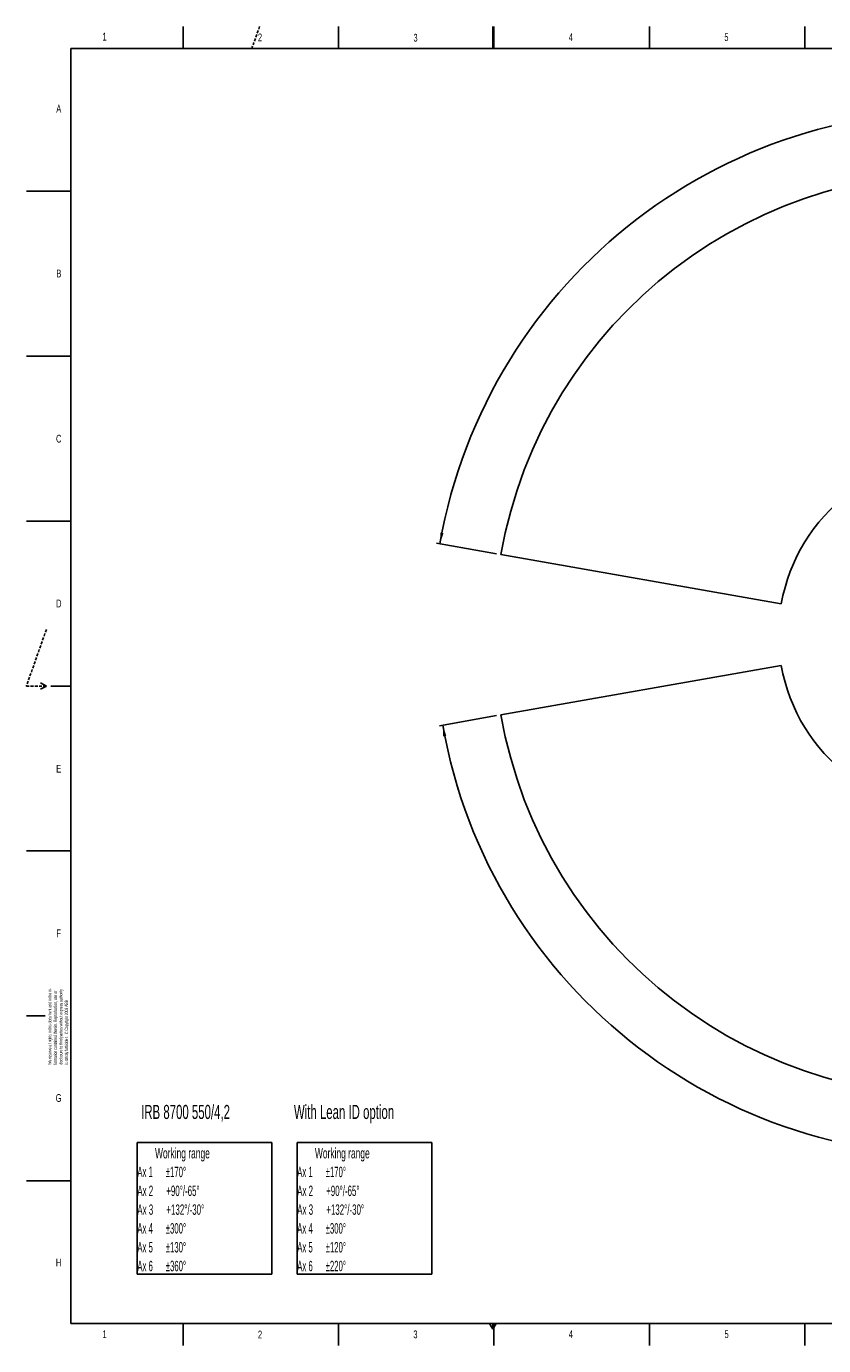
# Model space of a CAD drawing. Extents: x 0 to 16820, y 0 to 11880.
# Tile 1 of 78: x 0 to 7178, y 0 to 11880. Entities that reach past the tile are written whole.
import ezdxf

# ---------------------------------------------------------------- set-up
doc = ezdxf.new("R2010")
doc.units = 0
doc.header["$LTSCALE"] = 20
doc.linetypes.add('HIDDEN', pattern=[1.905, 1.27, -0.635])
doc.layers.get('0').update_dxf_attribs({"linetype": 'CONTINUOUS'})
doc.styles.add('SLDTEXTSTYLE0', font='TXT', dxfattribs={"width": 0.605})
doc.styles.add('SLDTEXTSTYLE1', font='TXT', dxfattribs={"width": 0.556})
doc.styles.add('SLDTEXTSTYLE2', font='TXT', dxfattribs={"width": 0.566316})
doc.styles.add('SLDTEXTSTYLE3', font='TXT', dxfattribs={"width": 0.56825})
doc.dimstyles.new('SLDDIMSTYLE1', dxfattribs={"dimtxt": 100, "dimasz": 100, "dimexe": 0, "dimexo": 0.0625, "dimgap": 25, "dimtad": 1, "dimdec": 4, "dimlfac": 20, "dimzin": 12, "dimtxsty": 'SLDTEXTSTYLE0', "dimsah": 1, "dimcen": 0.09, "dimazin": 3, "dimtfac": 1, "dimtofl": 0, "dimtmove": 0, "dimatfit": 3, "dimtolj": 1, "dimtzin": 12})

# ---------------------------------------------------------------- blocks, each defined once
blk = doc.blocks.new('SW_NOTE_0')
at = {"color": 0, "linetype": 'CONTINUOUS'}
for p, q in [((-1, -1016), (-1, 171)), ((-1, 171), (1210, 171)), ((1210, 171), (1210, -1016)), ((1210, -1016), (-1, -1016))]:
    blk.add_line(p, q, dxfattribs=at)
at = {"color": 0, "linetype": 'CONTINUOUS', "char_height": 93.84, "attachment_point": 1}
for s, insert, style in [('Working range', (159, 121), 'SLDTEXTSTYLE0'), ('Ax 1      ±170°', (0, -48), 'SLDTEXTSTYLE1'), ('Ax 2      +90°/-65°', (0, -218), 'SLDTEXTSTYLE2'), ('Ax 3      +132°/-30°', (0, -387), 'SLDTEXTSTYLE3'), ('Ax 4      ±300°', (0, -556), 'SLDTEXTSTYLE1'), ('Ax 5      ±130°', (0, -726), 'SLDTEXTSTYLE1'), ('Ax 6      ±360°', (0, -895), 'SLDTEXTSTYLE1')]:
    blk.add_mtext(s, dxfattribs=dict(at, insert=insert, style=style))
blk = doc.blocks.new('SW_NOTE_1')
at = {"color": 0, "linetype": 'CONTINUOUS'}
for p, q in [((-2, -1016), (-2, 171)), ((-2, 171), (1211, 171)), ((1211, 171), (1211, -1016)), ((1211, -1016), (-2, -1016))]:
    blk.add_line(p, q, dxfattribs=at)
at = {"color": 0, "linetype": 'CONTINUOUS', "char_height": 93.84, "attachment_point": 1}
for s, insert, style in [('Working range', (159, 121), 'SLDTEXTSTYLE0'), ('Ax 1      ±170°', (0, -48), 'SLDTEXTSTYLE1'), ('Ax 2      +90°/-65°', (0, -218), 'SLDTEXTSTYLE2'), ('Ax 3      +132°/-30°', (0, -387), 'SLDTEXTSTYLE3'), ('Ax 4      ±300°', (0, -556), 'SLDTEXTSTYLE1'), ('Ax 5      ±120°', (0, -726), 'SLDTEXTSTYLE1'), ('Ax 6      ±220°', (0, -895), 'SLDTEXTSTYLE1')]:
    blk.add_mtext(s, dxfattribs=dict(at, insert=insert, style=style))
blk = doc.blocks.new('SW_NOTE_2')
at = {"color": 0, "linetype": 'CONTINUOUS', "char_height": 30, "attachment_point": 1, "rotation": 90, "style": 'SLDTEXTSTYLE0'}
for s, insert in [('We reserve all rights in this document and in the in-', (-39, 0)), ('formation contained therein. Reproduction, use or', (11, 0)), ('disclosure to third parties without express authority', (61, 0)), ('is strictly forbidden.  © Copyright 2003 ABB', (111, 0))]:
    blk.add_mtext(s, dxfattribs=dict(at, insert=insert))
blk = doc.blocks.new('_D_2')
at = {"color": 7, "linetype": 'CONTINUOUS'}
for p, q in [((4233, 7131), (3693, 7226)), ((8406, 6402), (13111, 6402))]:
    blk.add_line(p, q, dxfattribs=at)
blk.add_arc((8366, 6402), 4715, 0, 170, dxfattribs=at)
for points in [[(3723, 7221), (3756, 7316), (3727, 7322)], [(13081, 6402), (13095, 6502), (13065, 6502)]]:
    blk.add_solid(points, dxfattribs=at)
at = {"color": 7, "linetype": 'CONTINUOUS', "insert": (8647, 11239), "char_height": 100, "attachment_point": 1, "rotation": 355, "style": 'SLDTEXTSTYLE0'}
blk.add_mtext('170°', dxfattribs=at)
blk = doc.blocks.new('_D_3')
at = {"color": 7, "linetype": 'CONTINUOUS'}
for p, q in [((8406, 6402), (13085, 6402)), ((4233, 5673), (3718, 5582))]:
    blk.add_line(p, q, dxfattribs=at)
blk.add_arc((8366, 6402), 4689, 190, 0, dxfattribs=at)
for points in [[(13055, 6402), (13039, 6302), (13069, 6302)], [(3748, 5588), (3752, 5486), (3781, 5492)]]:
    blk.add_solid(points, dxfattribs=at)
at = {"color": 7, "linetype": 'CONTINUOUS', "insert": (8622, 1846), "char_height": 100, "attachment_point": 1, "rotation": 5, "style": 'SLDTEXTSTYLE0'}
blk.add_mtext('170°', dxfattribs=at)

msp = doc.modelspace()

# ---------------------------------------------------------------- linework, layer by layer
at = {"color": 7, "linetype": 'HIDDEN'}
for p, q in [((2100, 11880), (2029.2929293, 11680)), ((180, 6449.1428571), (0, 5940)), ((0, 5940), (180, 5940))]:
    msp.add_line(p, q, dxfattribs=at)
at = {"color": 7, "linetype": 'CONTINUOUS'}
for p, q in [((2810, 11880), (2810, 11680)), ((4200, 11680), (4200, 11880)), ((5610, 11680), (5610, 11880)), ((1410, 11880), (1410, 11680)), ((4210, 11880), (4210, 11680)), ((7010, 11680), (7010, 11880)), ((400, 200), (400, 11680)), ((16620, 11680), (400, 11680)), ((0, 10395), (400, 10395)), ((0, 8910), (400, 8910)), ((0, 7425), (400, 7425)), ((6796.21337, 6678.6149904), (4272.1510991, 7123.6752698)), ((6796.21337, 6125.0246), (4272.1510991, 5679.9643207)), ((128.0384758, 5970), (180, 5940)), ((400, 5940), (220, 5940)), ((180, 5940), (128.0384758, 5910)), ((0, 4455), (400, 4455)), ((0, 2970), (170, 2970)), ((0, 1485), (400, 1485)), ((400, 200), (16620, 200)), ((1410, 200), (1410, 0)), ((2810, 200), (2810, 0)), ((4170, 200), (4200, 148.0384758)), ((4200, 148.0384758), (4230, 200)), ((4200, 148.0384758), (4200, 200)), ((4210, 200), (4210, 0)), ((5610, 0), (5610, 200)), ((7010, 0), (7010, 200))]:
    msp.add_line(p, q, dxfattribs=at)
for radius in [4157, 1594]:
    msp.add_arc((8365.9969283, 6401.8197952), radius, 190, 170, dxfattribs=at)

# ---------------------------------------------------------------- block references
for name, p in [('SW_NOTE_2', (234.1007251, 2529.4022474)), ('SW_NOTE_0', (999.0999781, 1658.7956904)), ('SW_NOTE_1', (2438.5541626, 1658.7957649))]:
    msp.add_blockref(name, p, dxfattribs=at)

# ---------------------------------------------------------------- texts
at = {"color": 7, "linetype": 'CONTINUOUS', "attachment_point": 1, "style": 'SLDTEXTSTYLE0'}
for s, insert, char_height in [('1', (683.9142982, 11821.9732241), 70), ('2', (2084.1967063, 11815.8072106), 70), ('3', (3484.6621941, 11813.0343617), 70), ('4', (4882.7360568, 11817.3079432), 70), ('5', (6283.7472482, 11818.3618547), 70), ('A', (269.0436972, 11173.8608199), 70), ('B', (269.0620334, 9689.812971), 70), ('C', (266.7567802, 8201.7223408), 70), ('D', (267.5883869, 6718.0084914), 70), ('E', (268.3810165, 5229.9933441), 70), ('F', (271.154346, 3747.9308257), 70), ('G', (263.7821808, 2264.9008455), 70), ('IRB 8700 550/4,2', (1033.2027706, 2167.7617068), 127), ('With Lean ID option', (2408.612393, 2167.7617068), 127), ('H', (265.2640641, 783.3289309), 70), ('1', (685.3609816, 137.8745173), 70), ('2', (2084.7734449, 135.0215819), 70), ('3', (3483.8569723, 136.3813457), 70), ('4', (4883.3118524, 138.7384891), 70), ('5', (6285.2567401, 138.2930952), 70)]:
    msp.add_mtext(s, dxfattribs=dict(at, insert=insert, char_height=char_height))

# ---------------------------------------------------------------- dimensions: what is measured, and where the dimension line sits
at = {"color": 7, "linetype": 'CONTINUOUS'}
for base, line1, line2, picture, middle in [((8776.9122976, 11098.6039576), ((7345.1676267, 6401.8197952), (8365.9969283, 6401.8197952)), ((4272.1510991, 7123.6752698), (6796.21337, 6678.6149904)), '_D_2', (8776.9122976, 11098.6039576)), ((8774.7050665, 1730.2643988), ((4272.1510991, 5679.9643207), (6796.21337, 6125.0246)), ((7345.1676267, 6401.8197952), (8365.9969283, 6401.8197952)), '_D_3', (8774.7050665, 1730.2643988))]:
    dim = msp.add_angular_dim_2l(base=base, line1=line1, line2=line2, dimstyle='SLDDIMSTYLE1', dxfattribs=at)
    dim.commit()
    dim.dimension.update_dxf_attribs({"geometry": picture, "text_midpoint": middle, "dimtype": 162})

doc.saveas('drawing.dxf')
